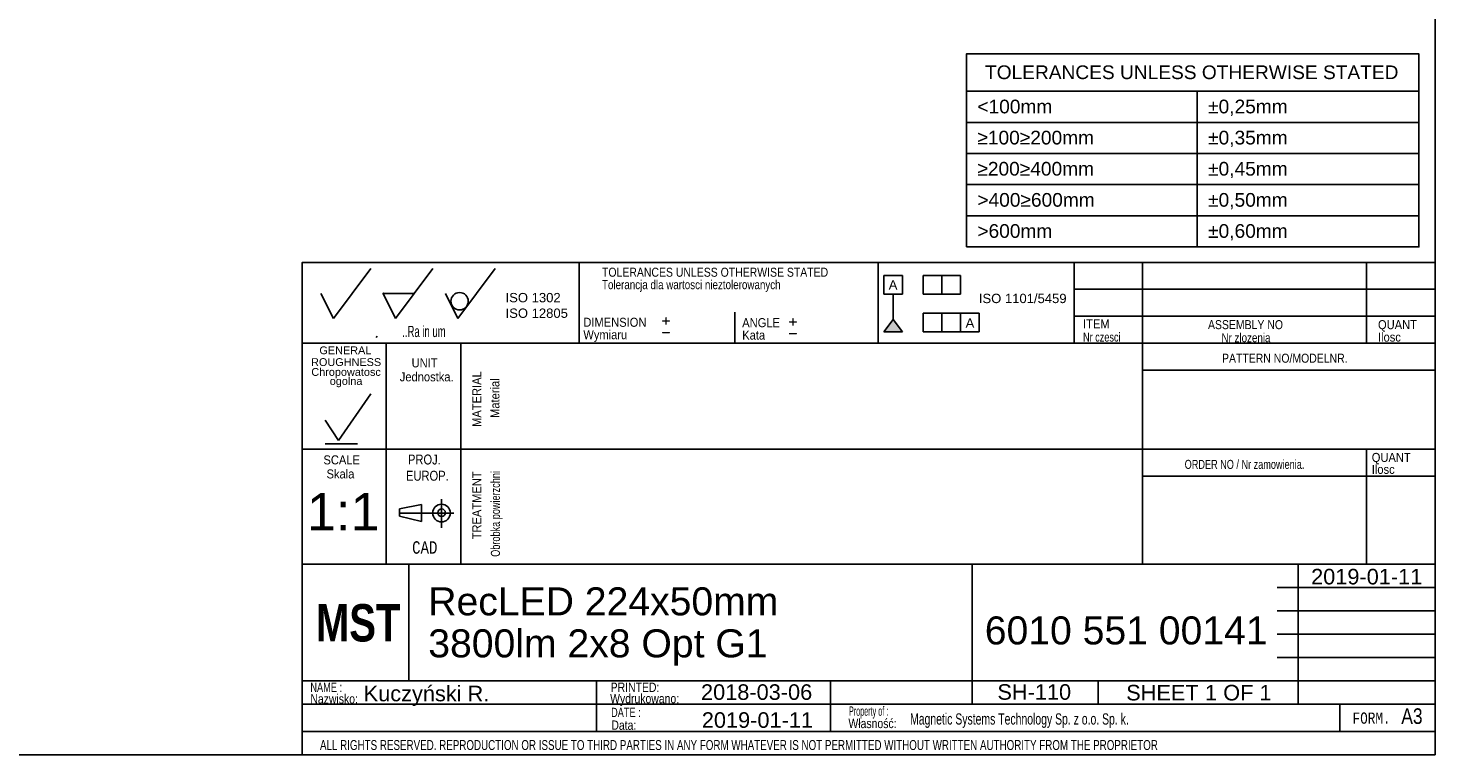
# Model space of a CAD drawing. Header units: millimetres. Extents: x 16 to 406, y 14 to 285.
# Tile 2 of 4: x 180 to 406, y 14 to 130. Entities that reach past the tile are written whole.
import ezdxf
from ezdxf.enums import TextEntityAlignment as Align
from ezdxf.lldxf.tags import DXFTag

# ---------------------------------------------------------------- set-up
doc = ezdxf.new("R2010")
doc.units = ezdxf.units.MM
doc.layers.add('10', color=7, linetype='Continuous')
doc.layers.add('Default', color=7, linetype='Continuous')
doc.styles.add('SEACAD_Arial', font='arial.ttf')
doc.styles.add('SEACAD_Lucida_Console', font='lucon.TTF', dxfattribs={"width": 0.8})
tags = doc.linetypes.add('CENTER2', pattern=[28.575, 19.05, -3.175, 3.175, -3.175]).pattern_tags.tags
tags[10:11] = [DXFTag(74, 4), DXFTag(75, 0), DXFTag(340, '0'), DXFTag(46, 0.0), DXFTag(50, 0.0), DXFTag(44, 0.0), DXFTag(45, 0.0)]
tags[8:9] = [DXFTag(74, 4), DXFTag(75, 0), DXFTag(340, '0'), DXFTag(46, 0.0), DXFTag(50, 0.0), DXFTag(44, 0.0), DXFTag(45, 0.0)]
tags[6:7] = [DXFTag(74, 4), DXFTag(75, 0), DXFTag(340, '0'), DXFTag(46, 0.0), DXFTag(50, 0.0), DXFTag(44, 0.0), DXFTag(45, 0.0)]
tags[4:5] = [DXFTag(74, 4), DXFTag(75, 0), DXFTag(340, '0'), DXFTag(46, 0.0), DXFTag(50, 0.0), DXFTag(44, 0.0), DXFTag(45, 0.0)]

# ---------------------------------------------------------------- blocks, each defined once
blk = doc.blocks.new('SE')
at = {"color": 7, "linetype": 'Continuous'}
for p, q in [((330.36, 120.19), (403.07, 120.19)), ((367.44, 120.19), (367.44, 115.19)), ((330.36, 115.19), (403.07, 115.19)), ((367.44, 115.19), (367.44, 110.19)), ((330.36, 110.19), (403.07, 110.19)), ((367.44, 110.19), (367.44, 105.19)), ((330.36, 105.19), (403.07, 105.19)), ((367.44, 105.19), (367.44, 100.19)), ((330.36, 100.19), (403.07, 100.19)), ((367.44, 100.19), (367.44, 95.19))]:
    blk.add_line(p, q, dxfattribs=at)
blk.add_lwpolyline([(330.36, 95.19), (330.36, 126.19), (403.07, 126.19), (403.07, 95.19), (330.36, 95.19)], dxfattribs=at)
at = {"color": 7, "linetype": 'Continuous', "style": 'SEACAD_Arial'}
for s, p in [('TOLERANCES UNLESS OTHERWISE STATED', (333.36, 124.34)), ('<100mm', (332.13, 118.84)), ('±0,25mm', (369.2, 118.84)), ('≥100≥200mm', (332.13, 113.84)), ('±0,35mm', (369.2, 113.84)), ('≥200≥400mm', (332.13, 108.84)), ('±0,45mm', (369.2, 108.84)), ('±0,50mm', (369.2, 103.84)), ('>400≥600mm', (332.13, 103.84)), ('>600mm', (332.13, 98.84)), ('±0,60mm', (369.2, 98.84))]:
    blk.add_text(s, height=2.2, dxfattribs=at).set_placement(p, align=Align.TOP_LEFT)
blk = doc.blocks.new('SEANNOT_GROUP22')
at = {"layer": 'Default', "color": 7, "linetype": 'Continuous', "style": 'SEACAD_Arial'}
for s, p in [('RecLED 224x50mm ', (243.91, 40.49)), ('3800lm 2x8 Opt G1', (243.91, 33.74))]:
    blk.add_text(s, height=4.5, dxfattribs=at).set_placement(p, align=Align.TOP_LEFT)
blk = doc.blocks.new('SEANNOT_GROUP23')
at = {"layer": 'Default', "color": 7, "linetype": 'Continuous', "style": 'SEACAD_Arial'}
blk.add_text('Kuczyński R.', height=2.5, dxfattribs=at).set_placement((233.53, 24.68), align=Align.TOP_LEFT)
blk = doc.blocks.new('SEANNOT_GROUP24')
at = {"layer": 'Default', "color": 7, "linetype": 'Continuous', "style": 'SEACAD_Arial'}
blk.add_text('SH-110', height=2.5, dxfattribs=at).set_placement((335.35, 24.93), align=Align.TOP_LEFT)
blk = doc.blocks.new('SEANNOT_GROUP25')
at = {"layer": 'Default', "color": 7, "linetype": 'Continuous', "style": 'SEACAD_Arial'}
blk.add_text('2019-01-11', height=2.5, dxfattribs=at).set_placement((287.86, 20.42), align=Align.TOP_LEFT)
blk = doc.blocks.new('SEANNOT_GROUP26')
at = {"layer": 'Default', "color": 7, "linetype": 'Continuous', "style": 'SEACAD_Arial'}
blk.add_text('1:1', height=6, dxfattribs=at).set_placement((224.43, 55.64), align=Align.TOP_LEFT)
blk = doc.blocks.new('SEANNOT_GROUP27')
at = {"layer": 'Default', "color": 7, "linetype": 'Continuous', "style": 'SEACAD_Arial'}
blk.add_text('2018-03-06', height=2.5, dxfattribs=at).set_placement((287.73, 24.91), align=Align.TOP_LEFT)
blk = doc.blocks.new('SEANNOT_GROUP28')
at = {"layer": 'Default', "color": 7, "linetype": 'Continuous', "style": 'SEACAD_Arial'}
for s, p in [('SHEET ', (356.04, 24.82)), ('1', (368.7, 24.82)), (' OF ', (370.66, 24.82)), ('1', (377.45, 24.82))]:
    blk.add_text(s, height=2.5, dxfattribs=at).set_placement(p, align=Align.TOP_LEFT)
blk = doc.blocks.new('SEANNOT_GROUP29')
at = {"layer": 'Default', "color": 7, "linetype": 'Continuous', "style": 'SEACAD_Arial'}
blk.add_text('2019-01-11', height=2.5, dxfattribs=at).set_placement((385.75, 43.46), align=Align.TOP_LEFT)
blk = doc.blocks.new('SEANNOT_GROUP30')
at = {"layer": 'Default', "color": 7, "linetype": 'Continuous', "style": 'SEACAD_Arial'}
blk.add_text('6010 551 00141', height=4.5, dxfattribs=at).set_placement((333.32, 35.82), align=Align.TOP_LEFT)

msp = doc.modelspace()

# ---------------------------------------------------------------- hatches: boundary and pattern name
at = {"layer": 'Default', "linetype": 'Continuous'}
msp.add_hatch(color=7, dxfattribs=at).paths.add_polyline_path([(318.589, 83.506), (317.089, 81.521), (320.089, 81.521)])

# ---------------------------------------------------------------- linework, layer by layer
at = {"layer": '10', "color": 7, "linetype": 'Continuous'}
for p, q in [((228.666, 83.702), (234.666, 91.702)), ((238.666, 83.702), (244.666, 91.702)), ((248.666, 83.702), (254.666, 91.702)), ((268.166, 92.702), (268.166, 79.702)), ((316.166, 92.702), (316.166, 79.702)), ((347.666, 92.702), (347.666, 79.702)), ((358.666, 92.702), (358.666, 44.202)), ((394.666, 92.702), (394.666, 79.702)), ((405.666, 88.369), (347.666, 88.369)), ((226.666, 87.702), (228.666, 83.702)), ((236.666, 87.702), (241.666, 87.702)), ((236.666, 87.702), (238.666, 83.702)), ((246.666, 87.702), (248.666, 83.702)), ((293.166, 84.702), (293.166, 79.702)), ((405.666, 84.036), (347.666, 84.036)), ((405.666, 79.702), (223.666, 79.702)), ((235.541, 80.629), (235.717, 80.835)), ((237.166, 79.702), (237.166, 44.202)), ((237.166, 79.702), (237.166, 45.702)), ((249.166, 79.702), (249.166, 44.202)), ((405.666, 75.369), (358.666, 75.369)), ((229.469, 64.067), (234.668, 71.572)), ((227.327, 67.349), (229.469, 64.067)), ((227.327, 63.528), (232.526, 63.528)), ((405.666, 62.702), (223.666, 62.702)), ((394.666, 62.702), (394.666, 44.202)), ((405.666, 58.369), (358.666, 58.369)), ((246.041, 54.678), (246.041, 50.07)), ((246.041, 54.678), (246.041, 50.07)), ((239.312, 53.117), (242.798, 53.809)), ((239.312, 51.925), (239.312, 53.117)), ((242.798, 53.809), (242.798, 51.041)), ((242.798, 51.041), (239.312, 51.925)), ((331.291, 44.202), (223.666, 44.202)), ((331.166, 44.202), (223.666, 44.202)), ((240.77, 25.544), (240.77, 44.294)), ((380.291, 44.202), (405.791, 44.202)), ((383.666, 21.702), (383.666, 44.202)), ((380.291, 40.452), (405.791, 40.452)), ((380.291, 36.702), (405.791, 36.702)), ((380.291, 32.952), (405.791, 32.952)), ((380.291, 29.202), (405.791, 29.202)), ((223.666, 25.452), (405.791, 25.452)), ((270.926, 25.414), (270.926, 17.289)), ((308.524, 25.452), (308.524, 17.327)), ((351.541, 25.452), (351.541, 21.702)), ((223.666, 21.702), (380.291, 21.702)), ((390.354, 21.702), (390.354, 17.327)), ((223.666, 17.327), (405.666, 17.327))]:
    msp.add_line(p, q, dxfattribs=at)
at = {"layer": '10', "color": 7, "linetype": 'CENTER2'}
msp.add_line((239.312, 52.425), (248.028, 52.425), dxfattribs=at)
at = {"layer": '10', "color": 7, "linetype": 'Continuous'}
for points in [[(405.666, 13.577), (405.666, 284.577), (15.666, 284.577), (15.666, 13.577), (405.666, 13.577)], [(405.666, 13.577), (405.666, 92.702), (223.666, 92.702), (223.666, 13.577), (405.666, 13.577)], [(331.291, 44.202), (331.291, 21.702), (405.666, 21.702), (405.666, 44.202), (331.291, 44.202)]]:
    msp.add_lwpolyline(points, dxfattribs=at)
for centre, radius in [((248.939, 86.457), 1.402), ((246.041, 52.425), 1.415), ((246.041, 52.484), 0.607)]:
    msp.add_circle(centre, radius, dxfattribs=at)
msp.add_point((236.666, 87.702), dxfattribs=at)
at = {"layer": 'Default', "color": 7, "linetype": 'Continuous'}
for p, q in [((317.089, 87.611), (317.089, 90.611)), ((317.089, 90.611), (320.089, 90.611)), ((320.089, 90.611), (320.089, 87.611)), ((323.424, 87.611), (323.424, 90.611)), ((323.424, 90.611), (329.424, 90.611)), ((326.424, 90.611), (326.424, 87.611)), ((329.424, 90.611), (329.424, 87.611)), ((320.089, 87.611), (317.089, 87.611)), ((318.589, 83.506), (318.589, 87.611)), ((329.424, 87.611), (323.424, 87.611)), ((323.424, 81.521), (323.424, 84.521)), ((323.424, 84.521), (332.424, 84.521)), ((326.424, 84.521), (326.424, 81.521)), ((329.424, 81.521), (329.424, 84.521)), ((332.424, 84.521), (332.424, 81.521)), ((317.089, 81.521), (318.589, 83.506)), ((320.089, 81.521), (317.089, 81.521)), ((318.589, 83.506), (320.089, 81.521)), ((332.424, 81.521), (323.424, 81.521))]:
    msp.add_line(p, q, dxfattribs=at)

# ---------------------------------------------------------------- block references
msp.add_blockref('SE', (0, 0))
at = {"layer": 'Default'}
for name in ['SEANNOT_GROUP26', 'SEANNOT_GROUP29', 'SEANNOT_GROUP22', 'SEANNOT_GROUP30', 'SEANNOT_GROUP23', 'SEANNOT_GROUP27', 'SEANNOT_GROUP24', 'SEANNOT_GROUP28', 'SEANNOT_GROUP25']:
    msp.add_blockref(name, (0, 0), dxfattribs=at)

# ---------------------------------------------------------------- texts
at = {"layer": '10', "attachment_point": 1}
for s, insert, char_height, width, style in [('{\\farial rounded mt|b0||i0||c0|p34;\\C7;\\H1.45000002;\\W0.83002;TOLERANCES UNLESS OTHERWISE STATED}', (271.823, 91.84), 1.45, 38.61414, 'SEACAD_Arial'), ('{\\farial rounded mt|b0||i0||c0|p34;\\C7;\\H1.45000002;\\W0.77704;Tolerancja dla wartosci nieztolerowanych}', (271.823, 89.84), 1.45, 36.02936, 'SEACAD_Arial'), ('{\\farial rounded mt|b0||i0||c0|p34;\\C7;\\H1.45000002;\\W0.883;DIMENSION}', (268.823, 83.801), 1.45, 10.15001, 'SEACAD_Arial'), ('{\\farial rounded mt|b0||i0||c0|p34;\\C7;\\H1.45000002;\\W0.883;ANGLE}', (294.351, 83.737), 1.45, 6.05218, 'SEACAD_Arial'), ('{\\farial rounded mt|b0||i0||c0|p34;\\C7;\\H1.8;\\W0.608;..Ra in um}', (239.73, 82.502), 1.8, 8.92175, 'SEACAD_Arial'), ('{\\farial rounded mt|b0||i0||c0|p34;\\C7;\\H1.45000002;\\W0.883;Wymiaru}', (268.823, 81.801), 1.45, 8.67569, 'SEACAD_Arial'), ('{\\farial rounded mt|b0||i0||c0|p34;\\C7;\\H1.45000002;\\W0.883;Kata}', (294.351, 81.737), 1.45, 5.07501, 'SEACAD_Arial'), ('{\\farial rounded mt|b0||i0||c0|p34;\\C7;\\H1.45000002;\\W0.72406;Nr czesci }', (349.106, 81.418), 1.45, 7.78588, 'SEACAD_Arial'), ('{\\farial rounded mt|b0||i0||c0|p34;\\C7;\\H1.45000002;\\W0.883;ITEM}', (349.106, 83.545), 1.45, 4.25544, 'SEACAD_Arial'), ('{\\farial rounded mt|b0||i0||c0|p34;\\C7;\\H1.45000002;\\W0.83002;ASSEMBLY NO}', (369.185, 83.418), 1.45, 12.82936, 'SEACAD_Arial'), ('{\\farial rounded mt|b0||i0||c0|p34;\\C7;\\H1.45000002;\\W0.77704;Nr zlozenia}', (371.349, 81.319), 1.45, 9.50428, 'SEACAD_Arial'), ('{\\farial rounded mt|b0||i0||c0|p34;\\C7;\\H1.45000002;\\W0.883;QUANT}', (396.497, 83.418), 1.45, 6.24131, 'SEACAD_Arial'), ('{\\farial rounded mt|b0||i0||c0|p34;\\C7;\\H1.45000002;\\W0.883;Ilosc}', (396.497, 81.418), 1.45, 6.93479, 'SEACAD_Arial'), ('{\\farial rounded mt|b0||i0||c0|p34;\\C7;\\H1.45000002;\\W0.883;UNIT}', (241.233, 77.275), 1.45, 4.16088, 'SEACAD_Arial'), ('{\\farial rounded mt|b0||i0||c0|p34;\\C7;\\H1.45000002;\\W0.83002;PATTERN NO/MODELNR.}', (371.438, 78.024), 1.45, 21.43479, 'SEACAD_Arial'), ('{\\farial rounded mt|b0||i0||c0|p34;\\C7;\\H1.45000002;\\W0.883;Jednostka.}', (239.329, 75.036), 1.45, 8.72628, 'SEACAD_Arial'), ('{\\farial rounded mt|b0||i0||c0|p34;\\C7;\\H1.45000002;\\W0.883;SCALE}', (227.067, 61.69), 1.45, 5.86305, 'SEACAD_Arial'), ('{\\farial rounded mt|b0||i0||c0|p34;\\C7;\\H1.60000002;\\W0.8;PROJ.}', (240.654, 61.826), 1.6, 5.11305, 'SEACAD_Arial'), ('{\\farial rounded mt|b0||i0||c0|p34;\\C7;\\H1.45000002;\\W0.72406;ORDER NO / Nr zamowienia.}', (365.438, 60.97), 1.45, 25.03089, 'SEACAD_Arial'), ('{\\farial rounded mt|b0||i0||c0|p34;\\C7;\\H1.45000002;\\W0.883;QUANT}', (395.497, 62.085), 1.45, 6.24131, 'SEACAD_Arial'), ('{\\farial rounded mt|b0||i0||c0|p34;\\C7;\\H1.45000002;\\W0.883;Skala}', (227.568, 59.436), 1.45, 5.77723, 'SEACAD_Arial'), ('{\\farial rounded mt|b0||i0||c0|p34;\\C7;\\H1.60000002;\\W0.8;EUROP.}', (240.336, 59.22), 1.6, 6.64349, 'SEACAD_Arial'), ('{\\farial rounded mt|b0||i0||c0|p34;\\C7;\\H1.45000002;\\W0.883;Ilosc}', (395.497, 60.165), 1.45, 6.93479, 'SEACAD_Arial'), ('{\\fLucida Console|b0||i0||c0|p34;\\C7;\\H1.99999998;\\W0.8;CAD}', (241.316, 47.895), 2, 4.53334, 'SEACAD_Lucida_Console'), ('{\\farial rounded mt|b0||i0||c0|p34;\\C7;\\H1.5;\\W0.704;NAME :}', (224.968, 25.176), 1.5, 5.5761, 'SEACAD_Arial'), ('{\\farial rounded mt|b0||i0||c0|p34;\\C7;\\H1.5;\\W0.8;PRINTED:}', (273.216, 25.176), 1.5, 8.9879, 'SEACAD_Arial'), ('{\\farial rounded mt|b0||i0||c0|p34;\\C7;\\H1.5;\\W0.8;Nazwisko:}', (224.968, 23.329), 1.5, 7.67838, 'SEACAD_Arial'), ('{\\farial rounded mt|b0||i0||c0|p34;\\C7;\\H1.5;\\W0.8;Wydrukowano:}', (273.128, 23.366), 1.5, 11.43865, 'SEACAD_Arial'), ('{\\farial rounded mt|b0||i0||c0|p34;\\C7;\\H1.5;\\W0.704;DATE :}', (273.282, 21.148), 1.5, 5.2174, 'SEACAD_Arial'), ('{\\farial rounded mt|b0||i0||c0|p34;\\C7;\\H1.5;\\W0.46208;Property of :}', (311.497, 21.358), 1.5, 8.86958, 'SEACAD_Arial'), ('{\\farial rounded mt|b0||i0||c0|p34;\\C7;\\H1.8;\\W0.667;Magnetic Systems Technology Sp. z o.o. Sp. k.}', (321.317, 20.244), 1.8, 58.30436, 'SEACAD_Arial'), ('{\\fLucida Console|b0||i0||c0|p34;\\C7;\\H1.8;\\W0.8;FORM.}', (392.416, 20.377), 1.8, 6.80001, 'SEACAD_Lucida_Console'), ('{\\farial rounded mt|b0||i0||c0|p34;\\C7;\\H2.50000002;\\W0.8;A3}', (400.244, 21.047), 2.5, 3.31523, 'SEACAD_Arial'), ('{\\farial rounded mt|b0||i0||c0|p34;\\C7;\\H1.5;\\W0.8;Data:}', (273.325, 19.098), 1.5, 6.19566, 'SEACAD_Arial'), ('{\\farial rounded mt|b0||i0||c0|p34;\\C7;\\H1.5;\\W0.8;Własność:}', (311.414, 19.374), 1.5, 10.89131, 'SEACAD_Arial'), ('{\\farial rounded mt|b0||i0||c0|p34;\\C7;\\H1.60000002;\\W0.704;ALL RIGHTS RESERVED. REPRODUCTION OR ISSUE TO THIRD PARTIES IN ANY FORM WHATEVER IS NOT PERMITTED WITHOUT WRITTEN AUTHORITY FROM THE PROPRIETOR}', (226.514, 15.955), 1.6, 148.00001, 'SEACAD_Arial')]:
    msp.add_mtext(s, dxfattribs=dict(at, insert=insert, char_height=char_height, width=width, style=style))
at = {"layer": '10', "char_height": 1.25, "attachment_point": 1}
for s, insert, width in [('{\\fArial|b0||i0||c0|p34;\\C7;\\H1.2499998;\\W1.;GENERAL}', (226.419, 79.196), 8.3424), ('{\\fArial|b0||i0||c0|p34;\\C7;\\H1.2499998;\\W1.;ROUGHNESS}', (225.084, 77.302), 11.22283)]:
    msp.add_mtext(s, dxfattribs=dict(at, insert=insert, width=width))
at = {"layer": '10', "insert": (230.703, 74.174), "char_height": 1.25, "width": 11.65265, "attachment_point": 5, "line_spacing_factor": 0.7}
msp.add_mtext('{\\fArial|b0||i0||c0|p34;\\C7;\\H1.24999998;\\W1.;Chropowatosc\\P}{\\fArial|b0||i0||c0|p34;\\C7;\\H1.24999998;\\W1.;ogolna}', dxfattribs=at)
at = {"layer": '10', "char_height": 1.45, "attachment_point": 1, "rotation": 89.99999, "style": 'SEACAD_Arial'}
for s, insert, width in [('{\\farial rounded mt|b0||i0||c0|p34;\\C7;\\H1.45000002;\\W0.883;MATERIAL}', (250.968, 66.261), 8.92066), ('{\\farial rounded mt|b0||i0||c0|p34;\\C7;\\H1.45000002;\\W0.883;Material}', (253.888, 67.703), 7.15315), ('{\\farial rounded mt|b0||i0||c0|p34;\\C7;\\H1.45000002;\\W0.72406;Obrobka powierzchni}', (253.968, 45.395), 17.04755), ('{\\farial rounded mt|b0||i0||c0|p34;\\C7;\\H1.45000002;\\W0.883;TREATMENT}', (250.968, 48.199), 10.87501)]:
    msp.add_mtext(s, dxfattribs=dict(at, insert=insert, width=width))
at = {"layer": 'Default'}
for s, insert, char_height, width, attachment_point in [('{\\fArial CE|b0||i0||c0|p34;\\C7;\\H1.5;\\W1.;A}', (318.583, 89.835), 1.5, 1.40218, 2), ('{\\fArial|b0||i0||c0|p34;\\C7;\\H1.5;\\W1.;ISO 1302 \\P}{\\fArial|b0||i0||c0|p34;\\C7;\\H1.5;\\W1.;ISO 12805}', (256.327, 87.785), 1.5, 10.48633, 1), ('{\\fArial|b0||i0||c0|p34;\\C7;\\H1.5;\\W1.;ISO 1101/5459}', (339.414, 87.653), 1.5, 14.66134, 2), ('{\\fSolid Edge ISO|b0||i0||c0|p34;\\C7;\\H2.5;\\W1.;+\\P}', (281.293, 84.797), 2.5, 1.88245, 1), ('{\\fSolid Edge ISO|b0||i0||c0|p34;\\C7;\\H2.5;\\W1.;+\\P}', (301.686, 84.64), 2.5, 1.88245, 1), ('{\\fArial CE|b0||i0||c0|p34;\\C7;\\H1.5;\\W1.;A}', (330.939, 83.709), 1.5, 1.40218, 2), ('{\\fSolid Edge ISO|b0||i0||c0|p34;\\C7;\\H2.5;\\W1.;-\\P}', (281.293, 82.914), 2.5, 1.88245, 1), ('{\\fSolid Edge ISO|b0||i0||c0|p34;\\C7;\\H2.5;\\W1.;-\\P}', (301.686, 82.758), 2.5, 1.88245, 1), ('{\\fImpact|b0||i0||c0|p34;\\C7;\\H6.;\\W1.;MST}', (225.853, 37.789), 6, 14.45318, 1)]:
    msp.add_mtext(s, dxfattribs=dict(at, insert=insert, char_height=char_height, width=width, attachment_point=attachment_point))

doc.saveas('drawing.dxf')
